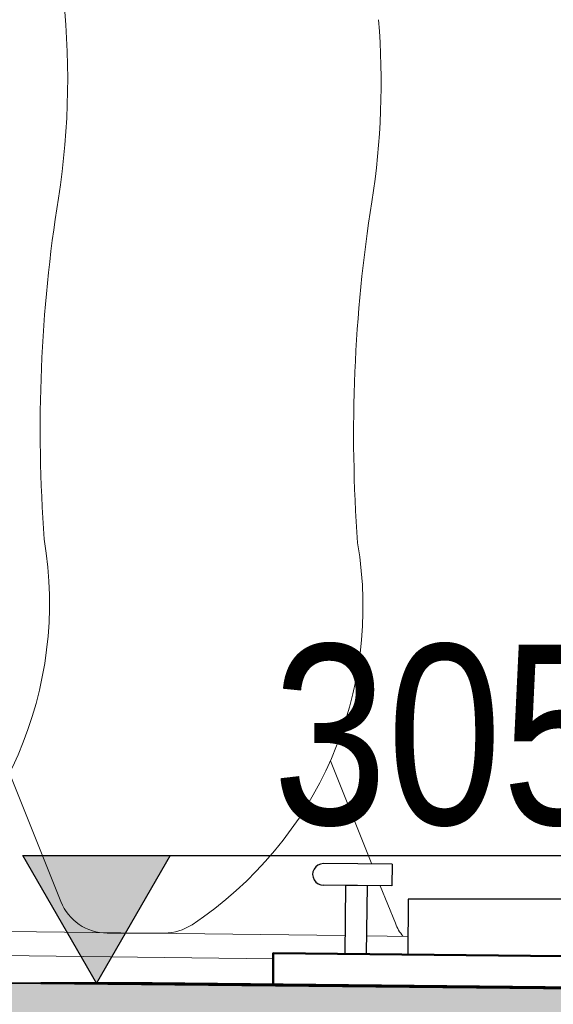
# Model space of a CAD drawing. Header units: metres. Extents: x 779 to 7046, y -512 to 9570.
# Tile 106 of 256: x 2470.28 to 2472.95, y -218.69 to -213.77. Entities that reach past the tile are written whole.
import ezdxf

# ---------------------------------------------------------------- set-up
doc = ezdxf.new("R2010")
doc.units = ezdxf.units.M
doc.linetypes.add('CIĄGłA', pattern=[0])
doc.layers.add('BK_Beton', color=2, linetype='Continuous', lineweight=15)
doc.layers.add('ZP_Zieleń', color=252, linetype='Continuous', lineweight=5)
for name, color, linetype in [('PDF _Geometria', 7, 'Continuous'), ('ZP_Krawężniki', 7, 'Continuous'), ('zz-odwodnienie', 5, 'Continuous')]:
    doc.layers.add(name, color=color, linetype=linetype)
doc.styles.get("Standard").update_dxf_attribs({"font": 'arial.ttf'})

# ---------------------------------------------------------------- blocks, each defined once
blk = doc.blocks.new('d_rzędna')
at = {"layer": 'zz-odwodnienie'}
blk.add_hatch(color=0, dxfattribs=at).paths.add_polyline_path([(0, 0), (0.3687, 0.6385), (-0.3687, 0.6385)])
at = {"layer": 'zz-odwodnienie', "color": 0}
for p, q in [((-0.3687, 0.6385), (0, 0)), ((0.3687, 0.6385), (-0.3687, 0.6385)), ((-0.3687, 0.6385), (0, 0)), ((0.3687, 0.6385), (-0.3687, 0.6385)), ((0, 0), (0.3687, 0.6385)), ((0, 0), (0.3687, 0.6385))]:
    blk.add_line(p, q, dxfattribs=at)
blk = doc.blocks.new('A$Ccc291d06')
at = {"lineweight": 25}
for p, q in [((-810.25, 53.55), (-844.68, 53.87)), ((-810.25, 53.55), (-810.35, 42.75)), ((-810.35, 42.75), (-844.78, 43.08)), ((-833.63, 42.97), (-833.99, 8.63)), ((-822.83, 42.87), (-823.19, 8.72))]:
    blk.add_line(p, q, dxfattribs=at)
blk.add_arc((-844.64, 48.47), 5.4, 90.3998, 270.3998, dxfattribs=at)
at = {"layer": 'BK_Beton', "color": 18, "lineweight": 0, "true_color": 0x000000}
blk.add_lwpolyline([(-833.63, 42.97), (-822.83, 42.87)], dxfattribs=at)
blk = doc.blocks.new('B-B')
at = {"lineweight": 9, "true_color": 0xed1f24}
h = blk.add_hatch(dxfattribs=at)
h.set_pattern_fill('AR-CONC', color=240, scale=0.005, angle=-34.4488)
h.set_pattern_definition([(15.551222, (-696.3316, 2496.9578), (0.7060955, -0.58100074), [0.09525, -1.04775]), (320.551222, (-696.3316, 2496.9578), (0.3950606, 0.88743875), [0.0762, -0.83820292]), (66.002667, (-696.27275, 2496.90935), (1.10115607, 0.306438), [0.08095004, -0.89045122]), (11.73542, (-696.1879, 2497.1672), (0.9987923, -0.94005267), [0.142875, -1.571625]), (62.18678, (-696.1047, 2497.0889), (1.67866224, 0.3487167), [0.1214251, -1.33567804]), (316.735373, (-696.1879, 2497.1672), (1.67866224, 0.3487167), [0.1142998, -1.25729866]), (346.551222, (-696.1191, 2497.043), (0.33588918, -0.85047388), [0.09525, -1.04775]), (291.551222, (-696.1191, 2497.043), (0.77576706, 0.58463913), [0.0762, -0.8382]), (37.002667, (-696.0911, 2496.97215), (1.11165624, -0.26583475), [0.08095004, -0.8904497]), (3.051222, (-696.3316, 2496.95777), (0.251885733, 0.33989841), [0, -0.82804, 0, -0.8509, 0, -0.841375]), (333.051222, (-696.3316, 2496.95777), (0.558853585, 0.22407151), [0, -0.48514, 0, -0.80899, 0, -0.320675]), (293.051222, (-696.56514, 2497.11797), (0.542859, -0.40711768), [0, -0.3175, 0, -0.9906, 0, -1.31445]), (283.051222, (-696.66986, 2497.1898), (0.6826754, -0.31412309), [0, -0.41275, 0, -0.65786, 0, -0.93345])])
h.paths.add_polyline_path([(23.2695, -99.1808), (21.6327, -88.7552), (20.1281, -78.8752), (18.2933, -68.4784), (16.0611, -55.6023), (14.2553, -45.6529), (13.1871, -39.8633), (11.7493, -30.6148), (10.748, -24.9827), (15.1856, -54.5244), (18.2263, -73.0335), (21.9297, -93.1349), (24.1245, -104.9898)])
at = {"color": 242, "linetype": 'CIĄGłA', "lineweight": 40, "true_color": 0xcd2027}
blk.add_lwpolyline([(6.5317, 0.6735), (6.7049, -0.3468), (7.8471, -7.8084), (7.6997, -7.8359), (11.7493, -30.6148), (13.1871, -39.8633), (14.2553, -45.6529), (16.0611, -55.6023), (18.2933, -68.4784), (20.1281, -78.8752), (21.6327, -88.7552), (23.2695, -99.1808), (24.424, -107.2356)], dxfattribs=at)
at = {"color": 251, "lineweight": 9, "true_color": 0x636466}
for points in [[(16.9324, -58.8789), (18.3491, -67.3034), (18.8065, -69.9307)], [(18.8251, -70.0371), (18.8606, -70.2412)]]:
    blk.add_lwpolyline(points, dxfattribs=at)
at = {"color": 18, "lineweight": 9, "true_color": 0x000000}
blk.add_lwpolyline([(17.3529, -61.7913), (18.2307, -67.3231), (18.6269, -69.5984)], dxfattribs=at)
at = {"lineweight": 25, "elevation": -10.04}
blk.add_lwpolyline([(19.0786, -72.0335), (19.3735, -71.9786), (19.0439, -70.209), (18.7688, -70.2573)], dxfattribs=at)
at = {"layer": 'BK_Beton', "color": 18, "lineweight": 50, "true_color": 0x000000}
for p, q in [((18.3953, -69.026, -10.04), (18.2933, -68.4784, -10.04)), ((20.1281, -78.8752, -10.04), (18.3953, -69.026, -10.04))]:
    blk.add_line(p, q, dxfattribs=at)
at = {"layer": 'BK_Beton', "color": 18, "lineweight": 5, "true_color": 0x000000, "elevation": -10.04}
blk.add_lwpolyline([(20.0104, -78.1888), (20.1579, -78.1613), (18.6535, -69.5933), (18.5063, -69.6218)], dxfattribs=at)
at = {"layer": 'BK_Beton', "color": 18, "lineweight": 50, "true_color": 0x000000, "elevation": -10.04}
blk.add_lwpolyline([(18.5063, -69.6218), (18.6535, -69.5933), (20.1579, -78.1613), (20.0104, -78.1888)], dxfattribs=at)
at = {"layer": 'ZP_Zieleń', "linetype": 'CIĄGłA'}
blk.add_lwpolyline([(18.4443, -66.9559), (19.4663, -66.3091, -0.180042), (22.0628, -65.8255, 0.100279), (24.2141, -65.4248, -0.111333), (26.2692, -65.2895, 0.05564), (27.6311, -65.2171, -0.350731), (28.18, -65.4722, -0.133833), (28.1455, -65.6241, -0.220952), (27.3261, -66.2029, 0.0963), (24.1806, -67.2054, -0.14155), (22.17, -67.8454, 0.057707), (20.4803, -68.088, -0.296754), (18.4508, -67.623, -0.147159), (18.3847, -67.495), (18.3322, -67.213, -0.306794)], format="xyb", close=True, dxfattribs=at)
for points, elevation in [([(23.3413, -69.2571, -0.060202), (22.4391, -69.3909, 0.057707), (20.7494, -69.6336, -0.296754), (18.7199, -69.1685, -0.147159), (18.6539, -69.0405), (18.6013, -68.7585, -0.306794), (18.7134, -68.5015), (19.2982, -68.1314)], -10.04), ([(18.8564, -70.217, -0.075913), (18.9134, -70.1675), (19.0842, -70.0593)], -3077917.2191)]:
    blk.add_lwpolyline(points, format="xyb", dxfattribs=dict(at, elevation=elevation))
at = {"layer": 'ZP_Zieleń', "linetype": 'CIĄGłA', "elevation": -3077917.2191}
blk.add_lwpolyline([(19.1829, -69.9969), (19.6532, -69.6993)], dxfattribs=at)
at = {"layer": 'zz-odwodnienie', "color": 242, "true_color": 0xcd2027, "elevation": -10.04}
blk.add_lwpolyline([(18.9045, -68.2729), (19.755, -72.839)], dxfattribs=at)
at = {"layer": 'ZP_Krawężniki', "linetype": 'CIĄGłA', "xscale": 0.01, "yscale": 0.01, "zscale": 0.01, "rotation": 280.5512222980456}
blk.add_blockref('A$Ccc291d06', (20.1579, -78.1613, -10.04), dxfattribs=at)
at = {"layer": 'zz-odwodnienie', "color": 242, "true_color": 0xcd2027, "xscale": -1, "rotation": 280.5512222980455}
blk.add_blockref('d_rzędna', (18.3443, -68.7522, -10.04), dxfattribs=at)
at = {"layer": 'zz-odwodnienie', "color": 242, "true_color": 0xcd2027, "insert": (20.7489, -72.4085, -10.04), "char_height": 0.9, "width": 5.784085, "attachment_point": 3, "rotation": 280.5512}
blk.add_mtext('{\\fArial Narrow|b0|i0|c238|p34;305,30}', dxfattribs=at)

msp = doc.modelspace()

# ---------------------------------------------------------------- block references
at = {"layer": 'PDF _Geometria', "linetype": 'CIĄGłA', "rotation": 79.44877770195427}
msp.add_blockref('B-B', (2399.7141, -224.034, 10.04), dxfattribs=at)

doc.saveas('drawing.dxf')
